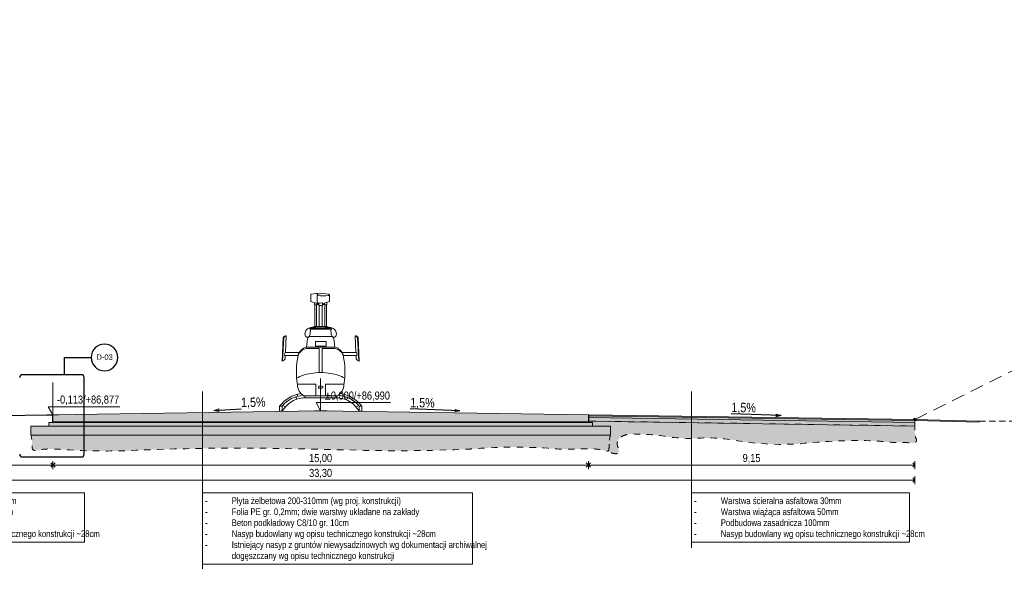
# Model space of a CAD drawing. Header units: metres. Extents: x -27 to 4743, y -5 to 11.
# Tile 2 of 5: x -12 to 15, y -4 to 11. Entities that reach past the tile are written whole.
import ezdxf

# ---------------------------------------------------------------- set-up
doc = ezdxf.new("R2010")
doc.units = ezdxf.units.M
doc.header["$MEASUREMENT"] = 0
for name, pattern in [('Krawędzie ukryte', [0.255, 0.18, -0.075]), ('Przerywana', [0.36, 0.18, -0.18]), ('Przerywana długa', [0.585, 0.375, -0.21])]:
    doc.linetypes.add(name, pattern=pattern)
for name, color, linetype, lineweight in [('01', 7, 'Continuous', 13), ('728-L Rysunki 2D1', 7, 'Continuous', 13), ('728-L Rysunki 2D21', 37, 'Continuous', 5), ('728-L Rysunki 2D3', 152, 'Continuous', 30), ('728-L Rysunki 2D85', 1, 'Continuous', 25), ('728-L Rysunki 2D94', 9, 'Continuous', 13), ('840-G Znaczniki ogólne45', 132, 'Continuous', 25)]:
    doc.layers.add(name, color=color, linetype=linetype, lineweight=lineweight)
doc.layers.add('728-L Rysunki 2D', color=7, linetype='Continuous')
doc.styles.add('STYL_AUTOMATYCZNY_1', font='arial.ttf')
doc.styles.add('STYL_AUTOMATYCZNY_2', font='ARIALN.TTF')
doc.linetypes.add('Izolacja przeciwwilgociowa', pattern='A,0,[1,88_A.D.01 Przekrój A1; Detale; przekroje konstrukcyjne1.Shx,S=0.000396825,R=0,X=0,Y=0],-0.05,0', length=0.05)
doc.linetypes.add('Krawędź trawnika', pattern='A,0,[2,88_A.D.01 Przekrój A1; Detale; przekroje konstrukcyjne1.Shx,S=0.017857,R=0,X=0,Y=0.393311],-2.25,0', length=2.25)
doc.dimstyles.new('STYL_AUTOMATYCZNY__1', dxfattribs={"dimtxt": 0.225, "dimasz": 0.114, "dimexe": 0.18, "dimexo": 0.0625, "dimgap": 0, "dimtad": 1, "dimtih": 1, "dimtoh": 1, "dimzin": 0, "dimdsep": 46, "dimtxsty": 'STYL_AUTOMATYCZNY_2', "dimblk": 'ARROWHEAD_8', "dimblk1": 'ARROWHEAD_8', "dimblk2": 'ARROWHEAD_8', "dimcen": 0.09, "dimse1": 1, "dimse2": 1, "dimclrd": 7, "dimclre": 7, "dimclrt": 1, "dimazin": 0, "dimtfac": 1, "dimtdec": 4, "dimtmove": 0, "dimatfit": 3, "dimfxl": 1, "dimtolj": 1, "dimtzin": 0, "dimarcsym": 0})
doc.dimstyles.new('STYL_AUTOMATYCZNY__5', dxfattribs={"dimtxt": 0.18, "dimasz": 0.1368, "dimexe": 0.18, "dimexo": 0.0625, "dimgap": 0, "dimtad": 0, "dimtih": 1, "dimtoh": 1, "dimdec": 4, "dimzin": 0, "dimdsep": 46, "dimcen": 0.09, "dimadec": 0, "dimazin": 0, "dimtfac": 1, "dimtdec": 4, "dimtmove": 0, "dimatfit": 3, "dimldrblk": 'ARROWHEAD_4', "dimfxl": 1, "dimtolj": 1, "dimtzin": 0, "dimarcsym": 0})

# ---------------------------------------------------------------- blocks, each defined once
blk = doc.blocks.new('*D5')
at = {"layer": '728-L Rysunki 2D1', "color": 7, "linetype": 'Continuous', "lineweight": 13}
for p, q in [((-20.332, -1.389), (-20.332, -1.164)), ((-20.332, -1.277), (-20.272, -1.217)), ((-20.332, -1.277), (-11.182, -1.277)), ((-20.332, -1.277), (-20.272, -1.337)), ((-11.182, -1.277), (-11.242, -1.217)), ((-11.182, -1.277), (-11.242, -1.337)), ((-11.182, -1.389), (-11.182, -1.164))]:
    blk.add_line(p, q, dxfattribs=at)
at = {"layer": '728-L Rysunki 2D85', "color": 1, "lineweight": 25, "insert": (-16.01, -1.232), "char_height": 0.225, "attachment_point": 7, "style": 'STYL_AUTOMATYCZNY_2'}
blk.add_mtext('\\A1;{\\pql;\\fArial Narrow|b0|i0|c238|p0;\\W1.000000;9,15}', dxfattribs=at)
blk = doc.blocks.new('ARROWHEAD_8')
at = {"color": 0, "linetype": 'Continuous', "lineweight": 0}
blk.add_line((0, 0), (-1, 0), dxfattribs=at)
at = {"color": 0, "linetype": 'Continuous', "lineweight": 0, "flags": 128}
blk.add_lwpolyline([(-0.525, 0.525), (0, 0), (-0.525, -0.525)], dxfattribs=at)
blk = doc.blocks.new('*D6')
at = {"layer": '728-L Rysunki 2D1', "color": 7, "linetype": 'Continuous', "lineweight": 13}
for p, q in [((-11.182, -1.389), (-11.182, -1.164)), ((-11.182, -1.277), (-11.122, -1.217)), ((-11.182, -1.277), (3.818, -1.277)), ((-11.182, -1.277), (-11.122, -1.337)), ((3.818, -1.277), (3.758, -1.217)), ((3.818, -1.277), (3.758, -1.337)), ((3.818, -1.389), (3.818, -1.164))]:
    blk.add_line(p, q, dxfattribs=at)
at = {"layer": '728-L Rysunki 2D85', "color": 1, "lineweight": 25, "insert": (-4.007, -1.232), "char_height": 0.225, "attachment_point": 7, "style": 'STYL_AUTOMATYCZNY_2'}
blk.add_mtext('\\A1;{\\pql;\\fArial Narrow|b0|i0|c238|p0;\\W1.000000;15,00}', dxfattribs=at)
blk = doc.blocks.new('*D7')
at = {"layer": '728-L Rysunki 2D1', "color": 7, "linetype": 'Continuous', "lineweight": 13}
for p, q in [((3.818, -1.389), (3.818, -1.164)), ((3.818, -1.277), (3.878, -1.217)), ((3.818, -1.277), (12.968, -1.277)), ((3.818, -1.277), (3.878, -1.337)), ((12.968, -1.277), (12.908, -1.217)), ((12.968, -1.277), (12.908, -1.337)), ((12.968, -1.389), (12.968, -1.164))]:
    blk.add_line(p, q, dxfattribs=at)
at = {"layer": '728-L Rysunki 2D85', "color": 1, "lineweight": 25, "insert": (8.14, -1.232), "char_height": 0.225, "attachment_point": 7, "style": 'STYL_AUTOMATYCZNY_2'}
blk.add_mtext('\\A1;{\\pql;\\fArial Narrow|b0|i0|c238|p0;\\W1.000000;9,15}', dxfattribs=at)
blk = doc.blocks.new('*D8')
at = {"layer": '728-L Rysunki 2D1', "color": 7, "linetype": 'Continuous', "lineweight": 13}
for p, q in [((-20.332, -1.808), (-20.332, -1.583)), ((-20.332, -1.695), (-20.272, -1.635)), ((12.968, -1.695), (12.908, -1.635)), ((12.968, -1.808), (12.968, -1.583)), ((-20.332, -1.695), (12.968, -1.695)), ((-20.332, -1.695), (-20.272, -1.755)), ((12.968, -1.695), (12.908, -1.755))]:
    blk.add_line(p, q, dxfattribs=at)
at = {"layer": '728-L Rysunki 2D85', "color": 1, "lineweight": 25, "insert": (-4.007, -1.65), "char_height": 0.225, "attachment_point": 7, "style": 'STYL_AUTOMATYCZNY_2'}
blk.add_mtext('\\A1;{\\pql;\\fArial Narrow|b0|i0|c238|p0;\\W1.000000;33,30}', dxfattribs=at)
blk = doc.blocks.new('ARROWHEAD_4')
at = {"color": 0, "linetype": 'Continuous', "lineweight": 0}
blk.add_line((0, 0), (-1, 0), dxfattribs=at)
at = {"color": 0, "linetype": 'Continuous', "lineweight": 0, "flags": 128}
blk.add_lwpolyline([(-1, 0.2679), (0, 0), (-1, -0.2679)], close=True, dxfattribs=at)

msp = doc.modelspace()

# ---------------------------------------------------------------- hatches: boundary and pattern name
at = {"layer": '728-L Rysunki 2D21', "linetype": 'Continuous', "lineweight": 5}
h = msp.add_hatch(dxfattribs=at)
h.set_pattern_fill('Beton_zbrojony_0001', color=37, style=0, pattern_type=2)
h.set_pattern_definition([(45, (-3.68152, 0.09347), (-0.1034144, 0.1034144), []), (45, (-3.73322, 0.14518), (-0.1034144, 0.1034144), [0.1096875, -0.0365625])])
h.paths.add_polyline_path([(-11.182, 0.137), (-11.182, -0.063), (3.818, -0.063), (3.818, 0.137), (-3.682, 0.25)])
at = {"layer": '728-L Rysunki 2D21', "linetype": 'Continuous', "lineweight": 0}
for points in [[(3.836, 0.137), (3.836, 0.107), (12.968, -0.03), (12.968, -0.03), (12.968, -0.03), (12.968, 0)], [(3.836, 0.107), (12.968, -0.03), (12.967, -0.08), (3.836, 0.057)], [(12.968, 0), (12.968, -0.03), (14.766, -0.07), (14.766, -0.04)]]:
    msp.add_hatch(color=39, dxfattribs=at).paths.add_polyline_path(points)
at = {"layer": '728-L Rysunki 2D21', "linetype": 'Continuous', "lineweight": 5}
h = msp.add_hatch(dxfattribs=at)
h.set_pattern_fill('Kamień_łamany___duża_ska_D2', color=37, style=0, pattern_type=2)
h.set_pattern_definition([(45, (8.13242, -0.06022), (-0.175009, 0.175009), []), (90, (7.95741, 0.11479), (-0.111375, 0), [0, -0.07425, 0, -0.111375]), (155, (8.13242, 0.2898), (0.047069, 0.10094), [0, -0.05445, 0, -0.09405])])
h.paths.add_polyline_path([(3.836, 0.057), (12.967, -0.08), (12.967, -0.18), (3.836, -0.043)])
h = msp.add_hatch(dxfattribs=at)
h.set_pattern_fill('Kamień_łamany___duża_ska_D2', color=37, style=0, pattern_type=2)
h.set_pattern_definition([(45, (-11.6188, -0.2308), (-0.175009, 0.175009), []), (90, (-11.7938, -0.05579), (-0.111375, 0), [0, -0.07425, 0, -0.111375]), (155, (-11.61879, 0.11922), (0.0470691, 0.10094), [0, -0.05445, 0, -0.09405])])
h.paths.add_polyline_path([(-11.802, -0.181), (4.438, -0.181), (4.438, -0.441), (-11.802, -0.441)])
h = msp.add_hatch(dxfattribs=at)
h.set_pattern_fill('Beton_0001', color=37, style=0, pattern_type=2)
h.set_pattern_definition([(45, (-11.11879, -0.1308), (-0.1378858, 0.1378858), [0.14625, -0.04875]), (45, (-11.11879, 0.00708), (-0.1378858, 0.1378858), [0.14625, -0.04875])])
h.paths.add_polyline_path([(-11.302, -0.081), (3.938, -0.081), (3.938, -0.181), (-11.302, -0.181)])
h = msp.add_hatch(dxfattribs=at)
h.set_pattern_fill('Piasek_0001', color=37, style=0, pattern_type=2)
h.set_pattern_definition([(44.1406, (11.55313, 0.05375), (-0.0822648, 0.0847703), [0, -0.07875, 0, -0.118125]), (109.1406, (11.8156, 0.04981), (0.1115947, 0.0387318), [0, -0.05775, 0, -0.09975])])
h.paths.add_polyline_path([(11.467, -0.157), (12.967, -0.18), (12.964, -0.385, -0.088104), (12.981, -0.41, -0.096907), (12.988, -0.436, -0.046424), (12.986, -0.464, 0.176677), (12.998, -0.528, -0.260045), (13.006, -0.606, -0.218583), (12.947, -0.652, -0.065741), (12.898, -0.657, -0.019159), (12.847, -0.654, 0.021472), (12.445, -0.64, -0.032183), (12.059, -0.617, 0.030603), (11.809, -0.595, 0.030952), (10.002, -0.654, -0.065619), (8.072, -0.606, 0.062427), (6.901, -0.52, -0.057385), (6.007, -0.474, 0.03608), (5.068, -0.404, -0.001146), (5.036, -0.404, 0.075421), (4.835, -0.439, 0.107262), (4.697, -0.515, 0.182514), (4.627, -0.653, 0.091478), (4.634, -0.733, 0.027684), (4.653, -0.786, -0.019914), (4.669, -0.831, -0.077535), (4.678, -0.886, -0.287562), (4.642, -0.948, -0.090653), (4.604, -0.957, -0.049204), (4.557, -0.956, -0.047221), (4.457, -0.932, -0.034335), (4.338, -0.885, 0.468732), (4.389, -0.855, -0.010107), (4.394, -0.811, 0.041065), (4.402, -0.7, -0.080772), (4.438, -0.441), (4.438, -0.378), (4.438, -0.181), (3.938, -0.181), (3.938, -0.081), (3.836, -0.081), (3.836, -0.043)])
h = msp.add_hatch(dxfattribs=at)
h.set_pattern_fill('Piasek_0001', color=37, style=0, pattern_type=2)
h.set_pattern_definition([(45, (-11.61879, -0.22822), (-0.083527, 0.083527), [0, -0.07875, 0, -0.118125]), (110, (-11.35629, -0.22822), (0.1110012, 0.0404011), [0, -0.05775, 0, -0.09975])])
h.paths.add_polyline_path([(-11.802, -0.441), (4.438, -0.441, 0.080772), (4.402, -0.7, -0.041065), (4.394, -0.811, 0.010107), (4.389, -0.855, -0.468732), (4.338, -0.885, 0.060221), (3.938, -0.822, 0.02175), (3.498, -0.827, -0.032571), (2.689, -0.805, 0.037663), (0.682, -0.815, -0.000387), (0.488, -0.827, -0.019859), (-2.881, -0.851, -0.000288), (-3.553, -0.837, 0.006802), (-6.396, -0.8, 0.007409), (-8.846, -0.86, -0.027019), (-10.723, -0.853, 0.012624), (-11.21, -0.825, 0.061059), (-11.585, -0.856, -0.019971), (-11.644, -0.868, -0.075282), (-11.698, -0.869, -0.269176), (-11.758, -0.82, -0.079922), (-11.766, -0.779, -0.017502), (-11.765, -0.722, 0.087638)])

# ---------------------------------------------------------------- linework, layer by layer
at = {"layer": '01', "color": 7, "linetype": 'Continuous', "lineweight": 13}
for p, q in [((-3.958, 3.503), (-3.958, 3.315)), ((-3.78, 3.256), (-3.958, 3.315)), ((-3.788, 3.533), (-3.779, 3.533)), ((-3.779, 3.533), (-3.779, 3.532)), ((-3.779, 3.503), (-3.779, 3.286)), ((-3.438, 3.503), (-3.438, 3.308)), ((-3.853, 3.221), (-3.853, 3.28)), ((-3.784, 3.221), (-3.853, 3.221)), ((-3.841, 2.614), (-3.841, 3.221)), ((-3.797, 2.614), (-3.797, 3.221)), ((-3.784, 3.221), (-3.784, 3.257)), ((-3.73, 3.232), (-3.784, 3.232)), ((-3.73, 3.263), (-3.73, 3.203)), ((-3.722, 3.199), (-3.722, 2.614)), ((-3.641, 3.199), (-3.641, 2.614)), ((-3.633, 3.263), (-3.633, 3.203)), ((-3.579, 3.232), (-3.633, 3.232)), ((-3.611, 3.256), (-3.438, 3.308)), ((-3.579, 3.221), (-3.579, 3.266)), ((-3.51, 3.221), (-3.579, 3.221)), ((-3.567, 2.614), (-3.567, 3.221)), ((-3.523, 2.614), (-3.523, 3.221)), ((-3.51, 3.221), (-3.51, 3.286)), ((-3.682, 2.561), (-3.984, 2.561)), ((-3.682, 2.537), (-3.974, 2.537)), ((-3.85, 2.614), (-3.517, 2.614)), ((-3.682, 2.561), (-3.379, 2.561)), ((-3.682, 2.537), (-3.389, 2.537)), ((-4.728, 2.299), (-4.763, 1.637)), ((-4.713, 2.291), (-4.747, 1.646)), ((-4.644, 2.347), (-4.668, 1.885)), ((-4.663, 2.336), (-4.644, 2.336)), ((-4.115, 2.438), (-4.122, 2.392)), ((-4.051, 2.27), (-4.076, 2.034)), ((-3.974, 2.335), (-3.682, 2.335)), ((-3.389, 2.335), (-3.682, 2.335)), ((-3.312, 2.27), (-3.287, 2.034)), ((-3.248, 2.438), (-3.241, 2.392)), ((-2.719, 2.347), (-2.695, 1.885)), ((-2.7, 2.336), (-2.719, 2.336)), ((-2.65, 2.291), (-2.616, 1.646)), ((-2.635, 2.299), (-2.6, 1.637)), ((-4.076, 2.034), (-3.682, 2.034)), ((-3.72, 1.994), (-4.034, 1.994)), ((-3.831, 2.192), (-3.831, 2.06)), ((-3.682, 2.192), (-3.831, 2.192)), ((-3.831, 2.06), (-3.682, 2.06)), ((-3.72, 1.32), (-3.72, 1.994)), ((-3.682, 2.192), (-3.532, 2.192)), ((-3.532, 2.06), (-3.682, 2.06)), ((-3.287, 2.034), (-3.682, 2.034)), ((-3.643, 1.994), (-3.329, 1.994)), ((-3.643, 1.32), (-3.643, 1.994)), ((-3.532, 2.192), (-3.532, 2.06)), ((-4.315, 1.8), (-4.694, 1.8)), ((-4.673, 1.8), (-4.678, 1.7)), ((-4.279, 1.885), (-4.673, 1.885)), ((-3.084, 1.885), (-2.69, 1.885)), ((-3.041, 1.8), (-2.669, 1.8)), ((-2.691, 1.8), (-2.685, 1.7)), ((-3.82, 0.997), (-4.335, 0.997)), ((-3.82, 0.664), (-3.82, 0.997)), ((-3.682, 0.938), (-3.717, 0.938)), ((-3.682, 0.879), (-3.717, 0.879)), ((-3.682, 0.938), (-3.646, 0.938)), ((-3.682, 0.879), (-3.646, 0.879)), ((-3.543, 0.664), (-3.543, 0.997)), ((-3.543, 0.997), (-3.028, 0.997)), ((-3.682, 0.606), (-4.184, 0.606)), ((-4.15, 0.664), (-3.682, 0.664)), ((-4.121, 0.664), (-4.121, 0.606)), ((-3.213, 0.664), (-3.682, 0.664)), ((-3.682, 0.606), (-3.179, 0.606)), ((-3.242, 0.664), (-3.242, 0.606)), ((-4.832, 0.374), (-4.832, 0.233)), ((-4.756, 0.374), (-4.832, 0.374)), ((-4.756, 0.374), (-4.756, 0.233)), ((-2.607, 0.374), (-2.607, 0.233)), ((-2.607, 0.374), (-2.532, 0.374)), ((-2.532, 0.374), (-2.532, 0.233)), ((-4.756, 0.233), (-4.832, 0.233)), ((-2.532, 0.233), (-2.607, 0.233))]:
    msp.add_line(p, q, dxfattribs=at)
for centre, major_axis, start_param, end_param in [((-3.939, 3.503), (0, 0.0189), 0.836552, 1.557336), ((-3.93, 3.478), (0, 0.044), 0.159624, 0.562106), ((-3.788, 2.506), (0, 1.027), 6.195554, 6.429072), ((-3.76, 3.503), (0, 0.0189), 0.836552, 2.305041), ((-3.75, 3.478), (0, 0.044), 0.159624, 0.562106), ((-3.75, 3.527), (0, 0.044), 2.579487, 2.981969), ((-3.608, 2.506), (0, 1.027), 6.137298, 6.429072), ((-3.608, 4.499), (0, 1.027), 2.995706, 3.28748), ((-3.467, 3.478), (0, 0.044), 5.72108, 6.123562), ((-3.467, 3.527), (0, 0.044), 3.301216, 3.703698), ((-3.457, 3.503), (0, 0.0189), 3.978145, 5.446633), ((-3.788, 4.282), (0, 1.027), 3.14879, 3.197574), ((-3.76, 3.286), (0, 0.0189), 1.570796, 2.305041), ((-3.75, 3.31), (0, 0.044), 2.579487, 2.981969), ((-3.608, 4.282), (0, 1.027), 2.995706, 3.022224), ((-3.723, 3.264), (0, 0.00787), 6.231081, 7.92534), ((-3.723, 3.207), (0, 0.00787), 2.008844, 3.249888), ((-3.682, 3.581), (0, 0.312), 3.010521, 3.272664), ((-3.682, 3.508), (0, 0.312), 3.009455, 3.273349), ((-3.64, 3.264), (0, 0.00787), 4.641031, 6.33529), ((-3.64, 3.207), (0, 0.00787), 3.033297, 4.296317), ((-3.608, 4.282), (0, 1.027), 3.117963, 3.138855), ((-3.944, 2.409), (0, 0.174), 0.410714, 1.402834), ((-4.005, 2.538), (0, 0.0309), 5.532678, 6.557491), ((-4.354, 2.483), (0, 0.385), 4.360962, 4.854062), ((-3.956, 2.559), (0, 0.0278), 6.17328, 8.726758), ((-3.682, -0.488), (0, 3.086), 6.194827, 6.371544), ((-3.821, 2.448), (0, 0.169), 0.17079, 0.573959), ((-3.545, 2.448), (0, 0.169), 5.709226, 6.112395), ((-3.407, 2.559), (0, 0.0278), 3.839612, 6.393091), ((-3.009, 2.483), (0, 0.385), 1.429123, 1.922223), ((-3.358, 2.538), (0, 0.0309), 6.00888, 7.033693), ((-3.419, 2.409), (0, 0.174), 4.880352, 5.872471), ((-4.666, 2.288), (0, 0.0632), 5.928715, 7.680525), ((-4.666, 2.288), (0, 0.0479), 6.230456, 7.801253), ((-4.042, 2.387), (0, 0.0806), 1.505175, 2.861042), ((-4.048, 2.363), (0, 0.0557), 2.810319, 4.496043), ((-3.959, 2.239), (0, 0.0972), 0.159642, 1.244872), ((-3.404, 2.239), (0, 0.0972), 5.038313, 6.123544), ((-3.315, 2.363), (0, 0.0557), 1.787142, 3.472866), ((-3.321, 2.387), (0, 0.0806), 3.422143, 4.778011), ((-2.697, 2.288), (0, 0.0632), 4.885846, 6.637656), ((-2.697, 2.288), (0, 0.0479), 4.765118, 6.335914), ((-3.998, 1.716), (0, 0.328), 0.241312, 1.314702), ((-4.036, 1.693), (0, 0.301), 6.275913, 7.416276), ((-3.327, 1.693), (0, 0.301), 5.150095, 6.290457), ((-3.365, 1.716), (0, 0.328), 4.968484, 6.041873), ((-4.868, 1.867), (0, 0.254), 3.571394, 3.992234), ((-4.636, 1.83), (0, 0.0655), 0.596464, 2.057986), ((-2.2, 1.344), (0, 2.168), 1.359668, 1.737322), ((-5.163, 1.344), (0, 2.168), 4.545863, 4.923517), ((-2.727, 1.83), (0, 0.0655), 4.225199, 5.686721), ((-2.495, 1.867), (0, 0.254), 2.290951, 2.711791), ((-3.825, 0.259), (0, 1.044), 0.134464, 0.533494), ((-3.682, -0.172), (0, 1.493), 6.091906, 6.474465), ((-3.538, 0.259), (0, 1.044), 5.749691, 6.148721), ((-3.938, 0.998), (0, 0.396), 1.603895, 2.575083), ((-3.717, 0.908), (0, 0.0295), 0, 3.141593), ((-3.646, 0.908), (0, 0.0295), 3.141593, 6.283185), ((-3.425, 0.998), (0, 0.396), 3.708102, 4.67929), ((-4.117, -0.151), (0, 0.888), 0.126569, 0.937921), ((-4.116, -0.138), (0, 0.821), 0.072517, 0.897897), ((-4.119, -0.121), (0, 0.73), 0.088988, 1.065188), ((-4.415, 0.585), (0, 0.0568), 4.385415, 5.823218), ((-4.441, 0.648), (0, 0.111), 4.775885, 5.268813), ((-3.247, -0.138), (0, 0.821), 5.385289, 6.210669), ((-3.244, -0.121), (0, 0.73), 5.217997, 6.194197), ((-3.246, -0.151), (0, 0.888), 5.345265, 6.156616), ((-2.922, 0.648), (0, 0.111), 1.014373, 1.5073), ((-2.948, 0.585), (0, 0.0568), 0.459967, 1.897771), ((-4.795, 0.295), (0, 0.121), 5.107176, 5.76099), ((-2.568, 0.295), (0, 0.121), 0.522195, 1.176009)]:
    msp.add_ellipse(centre, major_axis=major_axis, ratio=0.997697, start_param=start_param, end_param=end_param, dxfattribs=at)
at = {"layer": '728-L Rysunki 2D1', "color": 7, "linetype": 'Continuous', "lineweight": 13}
for p, q in [((-3.682, 0.25), (-3.682, 1.15)), ((-11.182, 0.137), (-11.182, 1.037)), ((-11.182, 0.137), (-11.312, 0.362)), ((-11.312, 0.362), (-11.182, 0.362)), ((-11.182, 0.362), (-9.309, 0.362)), ((-3.682, 0.25), (-3.812, 0.475)), ((-3.812, 0.475), (-3.682, 0.475)), ((-3.682, 0.475), (-1.721, 0.475)), ((-11.182, 0.137), (-11.35, 0.137)), ((-11.182, 0.137), (-11.013, 0.137)), ((-3.682, 0.25), (-3.85, 0.25)), ((-3.682, 0.25), (-3.513, 0.25))]:
    msp.add_line(p, q, dxfattribs=at)
at = {"layer": '728-L Rysunki 2D1', "color": 7, "linetype": 'Continuous', "lineweight": 13, "flags": 128}
for points in [[(-11.182, 0.137), (-11.182, -0.063), (3.818, -0.063), (3.818, 0.137), (-3.682, 0.25)], [(3.836, 0.137), (3.836, 0.107), (12.968, -0.03), (12.968, -0.03), (12.968, -0.03), (12.968, 0)], [(3.836, 0.107), (12.968, -0.03), (12.967, -0.08), (3.836, 0.057)], [(3.836, 0.057), (12.967, -0.08), (12.967, -0.18), (3.836, -0.043)], [(12.968, 0), (12.968, -0.03), (14.766, -0.07), (14.766, -0.04)], [(-11.802, -0.181), (4.438, -0.181), (4.438, -0.441), (-11.802, -0.441)], [(-11.302, -0.081), (3.938, -0.081), (3.938, -0.181), (-11.302, -0.181)]]:
    msp.add_lwpolyline(points, close=True, dxfattribs=at)
at = {"layer": '728-L Rysunki 2D1', "color": 7, "linetype": 'Przerywana', "lineweight": 13, "flags": 128}
for points in [[(11.467, -0.157), (12.967, -0.18), (12.964, -0.385, -0.088104), (12.981, -0.41, -0.096907), (12.988, -0.436, -0.046424), (12.986, -0.464, 0.176677), (12.998, -0.528, -0.260045), (13.006, -0.606, -0.218583), (12.947, -0.652, -0.065741), (12.898, -0.657, -0.019159), (12.847, -0.654, 0.021472), (12.445, -0.64, -0.032183), (12.059, -0.617, 0.030603), (11.809, -0.595, 0.030952), (10.002, -0.654, -0.065619), (8.072, -0.606, 0.062427), (6.901, -0.52, -0.057385), (6.007, -0.474, 0.03608), (5.068, -0.404, -0.001146), (5.036, -0.404, 0.075421), (4.835, -0.439, 0.107262), (4.697, -0.515, 0.182514), (4.627, -0.653, 0.091478), (4.634, -0.733, 0.027684), (4.653, -0.786, -0.019914), (4.669, -0.831, -0.077535), (4.678, -0.886, -0.287562), (4.642, -0.948, -0.090653), (4.604, -0.957, -0.049204), (4.557, -0.956, -0.047221), (4.457, -0.932, -0.034335), (4.338, -0.885, 0.468732), (4.389, -0.855, -0.010107), (4.394, -0.811, 0.041065), (4.402, -0.7, -0.080772), (4.438, -0.441), (4.438, -0.378), (4.438, -0.181), (3.938, -0.181), (3.938, -0.081), (3.836, -0.081), (3.836, -0.043)], [(-11.802, -0.441), (4.438, -0.441, 0.080772), (4.402, -0.7, -0.041065), (4.394, -0.811, 0.010107), (4.389, -0.855, -0.468732), (4.338, -0.885, 0.060221), (3.938, -0.822, 0.02175), (3.498, -0.827, -0.032571), (2.689, -0.805, 0.037663), (0.682, -0.815, -0.000387), (0.488, -0.827, -0.019859), (-2.881, -0.851, -0.000288), (-3.553, -0.837, 0.006802), (-6.396, -0.8, 0.007409), (-8.846, -0.86, -0.027019), (-10.723, -0.853, 0.012624), (-11.21, -0.825, 0.061059), (-11.585, -0.856, -0.019971), (-11.644, -0.868, -0.075282), (-11.698, -0.869, -0.269176), (-11.758, -0.82, -0.079922), (-11.766, -0.779, -0.017502), (-11.765, -0.722, 0.087638)]]:
    msp.add_lwpolyline(points, format="xyb", close=True, dxfattribs=at)
at = {"layer": '728-L Rysunki 2D21', "color": 37, "linetype": 'Przerywana długa', "lineweight": 5}
msp.add_line((12.968, 0), (35.403, 11.217), dxfattribs=at)
at = {"layer": '728-L Rysunki 2D21', "color": 37, "linetype": 'Continuous', "lineweight": 5}
for p, q in [((-6.997, -4.186), (-6.997, 0.792)), ((6.705, -3.595), (6.705, 0.792)), ((13.002, 0.017), (12.935, -0.017)), ((12.952, 0.034), (12.985, -0.034))]:
    msp.add_line(p, q, dxfattribs=at)
at = {"layer": '728-L Rysunki 2D21', "color": 37, "linetype": 'Izolacja przeciwwilgociowa', "lineweight": 5}
for p, q in [((-11.191, 0.137), (-11.191, -0.074)), ((3.827, 0.137), (3.827, -0.074)), ((-11.193, -0.072), (3.827, -0.072))]:
    msp.add_line(p, q, dxfattribs=at)
at = {"layer": '728-L Rysunki 2D21', "color": 37, "linetype": 'Krawędzie ukryte', "lineweight": 5}
msp.add_line((14.766, -0.04), (16.265, -0.04), dxfattribs=at)
at = {"layer": '728-L Rysunki 2D21', "color": 37, "linetype": 'Continuous', "lineweight": 5}
msp.add_circle((12.968, 0), 0.0375, dxfattribs=at)
at = {"layer": '728-L Rysunki 2D3', "color": 152, "linetype": 'Krawędź trawnika', "lineweight": 30}
msp.add_line((-11.196, 0.128), (-15.102, 0.068), dxfattribs=at)
at = {"layer": '728-L Rysunki 2D94', "color": 9, "linetype": 'Continuous', "lineweight": 13, "flags": 128}
for points in [[(-16.411, -2.053), (-10.3, -2.053), (-10.3, -3.438), (-16.411, -3.438)], [(-6.997, -2.053), (0.568, -2.053), (0.568, -4.056), (-6.997, -4.056)], [(6.705, -2.053), (12.816, -2.053), (12.816, -3.438), (6.705, -3.438)]]:
    msp.add_lwpolyline(points, close=True, dxfattribs=at)
at = {"layer": '840-G Znaczniki ogólne45', "color": 132, "linetype": 'Continuous', "lineweight": 25}
for p, q in [((-10.864, 1.743), (-10.864, 1.258)), ((-10.864, 1.743), (-10.114, 1.743)), ((-10.384, 1.258), (-12.039, 1.258)), ((-10.309, -0.973), (-10.309, 1.183)), ((-12.039, -1.048), (-10.384, -1.048))]:
    msp.add_line(p, q, dxfattribs=at)
at = {"layer": '840-G Znaczniki ogólne45', "color": 132, "linetype": 'Continuous', "lineweight": 25, "flags": 128}
msp.add_lwpolyline([(-9.364, 1.743, 1), (-10.114, 1.743, 1)], format="xyb", close=True, dxfattribs=at)
at = {"layer": '840-G Znaczniki ogólne45', "color": 132, "linetype": 'Continuous', "lineweight": 25}
for centre, start, end in [((-12.039, 1.183), 90, 180), ((-10.384, 1.183), 0, 90), ((-12.039, -0.973), 180, 270), ((-10.384, -0.973), 270, 0)]:
    msp.add_arc(centre, 0.075, start, end, dxfattribs=at)

# ---------------------------------------------------------------- texts
at = {"layer": '728-L Rysunki 2D1', "color": 7, "linetype": 'Continuous', "lineweight": 13, "char_height": 0.2625, "attachment_point": 7, "style": 'STYL_AUTOMATYCZNY_2'}
for insert, rotation in [((-5.909, 0.303), 0.8594), ((-1.176, 0.299), 359.1406), ((7.824, 0.164), 359.1406)]:
    msp.add_mtext('\\A1;{\\pql;\\fArial Narrow|b0|i0|c238|p0;\\W1.000000;1,5%}', dxfattribs=dict(at, insert=insert, rotation=rotation))
at = {"layer": '728-L Rysunki 2D1', "color": 7, "linetype": 'Continuous', "lineweight": 13, "char_height": 0.1875, "attachment_point": 1, "style": 'STYL_AUTOMATYCZNY_2'}
for s, insert, line_spacing_factor in [('\\A1;{\\pql;\\fArial Narrow|b0|i0|c238|p0;\\W1.000000;- ^IWarstwa ścieralna asfaltowa 30mm\\P\\pql;\\fArial Narrow|b0|i0|c238|p0;\\W1.000000;-^IWarstwa wiążąca asfaltowa 50mm\\P\\pql;\\fArial Narrow|b0|i0|c238|p0;\\W1.000000;- ^IPodbudowa zasadnicza 100mm\\P\\pql;\\fArial Narrow|b0|i0|c238|p0;\\W1.000000;- ^INasyp budowlany wg opisu technicznego konstrukcji ~28cm}', (-16.336, -2.183), 0.986179), ('\\A1;{\\pql;\\fArial Narrow|b0|i0|c238|p0;\\W1.000000;- ^IPłyta żelbetowa 200-310mm (wg proj. konstrukcji)\\P\\pql;\\fArial Narrow|b0|i0|c238|p0;\\W1.000000;- ^IFolia PE gr. 0,2mm; dwie warstwy układane na zakłady\\P\\pql;\\fArial Narrow|b0|i0|c238|p0;\\W1.000000;- ^IBeton podkładowy C8/10 gr. 10cm\\P\\pql;\\fArial Narrow|b0|i0|c238|p0;\\W1.000000;- ^INasyp budowlany wg opisu technicznego konstrukcji ~28cm\\P\\pql;\\fArial Narrow|b0|i0|c238|p0;\\W1.000000;- ^IIstniejący nasyp z gruntów niewysadzinowych wg dokumentacji archiwalnej\\P\\pql;\\fArial Narrow|b0|i0|c238|p0;\\W1.000000;^Idogęszczany wg opisu technicznego konstrukcji}', (-6.922, -2.183), 0.98629), ('\\A1;{\\pql;\\fArial Narrow|b0|i0|c238|p0;\\W1.000000;- ^IWarstwa ścieralna asfaltowa 30mm\\P\\pql;\\fArial Narrow|b0|i0|c238|p0;\\W1.000000;-^IWarstwa wiążąca asfaltowa 50mm\\P\\pql;\\fArial Narrow|b0|i0|c238|p0;\\W1.000000;- ^IPodbudowa zasadnicza 100mm\\P\\pql;\\fArial Narrow|b0|i0|c238|p0;\\W1.000000;- ^INasyp budowlany wg opisu technicznego konstrukcji ~28cm}', (6.78, -2.183), 0.986179)]:
    msp.add_mtext(s, dxfattribs=dict(at, insert=insert, line_spacing_factor=line_spacing_factor))
at = {"layer": '728-L Rysunki 2D85', "color": 1, "lineweight": 25, "char_height": 0.225, "attachment_point": 7, "style": 'STYL_AUTOMATYCZNY_2'}
for s, insert in [('\\A1;{\\pql;\\fArial Narrow|b0|i0|c238|p0;\\W1.000000;-0,113/+86,877}', (-11.069, 0.407)), ('\\A1;{\\pql;\\fArial Narrow|b0|i0|c238|p0;\\W1.000000;±0,000/+86,990}', (-3.569, 0.52))]:
    msp.add_mtext(s, dxfattribs=dict(at, insert=insert))
at = {"layer": '840-G Znaczniki ogólne45', "color": 132, "lineweight": 25, "insert": (-9.962, 1.75), "char_height": 0.15, "attachment_point": 4, "style": 'STYL_AUTOMATYCZNY_1'}
msp.add_mtext('\\A1;{\\pql;\\fArial|b0|i0|c238|p0;\\W1.000000;D-03}', dxfattribs=at)

# ---------------------------------------------------------------- dimensions: what is measured, and where the dimension line sits
at = {"layer": '728-L Rysunki 2D', "color": 7, "linetype": 'Continuous', "lineweight": 13}
for base, p1, p2, picture, middle in [((-11.182, -1.277), (-20.332, 0), (-11.182, 0.137), '*D5', (-15.719, -1.119)), ((12.968, -1.695), (-20.332, 0), (12.968, 0), '*D8', (-3.631, -1.538)), ((3.818, -1.277), (-11.182, 0.137), (3.818, 0.137), '*D6', (-3.631, -1.119)), ((12.968, -1.277), (3.818, 0.137), (12.968, 0), '*D7', (8.431, -1.119))]:
    dim = msp.add_linear_dim(base=base, p1=p1, p2=p2, dimstyle='STYL_AUTOMATYCZNY__1', dxfattribs=at)
    dim.commit()
    dim.dimension.update_dxf_attribs({"geometry": picture, "text_midpoint": middle, "dimtype": 160})

# ---------------------------------------------------------------- leaders
at = {"layer": '728-L Rysunki 2D21', "color": 37, "linetype": 'Continuous', "lineweight": 5, "annotation_type": 0, "has_hookline": 1, "text_width": 0.634}
for points, hookline_direction, horizontal_direction in [([(-6.671, 0.259), (-5.909, 0.303)], 0, (0.999888, 0.014998, 0)), ([(0.22, 0.245), (-1.176, 0.299)], 1, (0.999888, -0.014998, 0)), ([(9.22, 0.11), (7.824, 0.164)], 1, (0.999888, -0.014998, 0))]:
    msp.add_leader(points, dimstyle='STYL_AUTOMATYCZNY__5', dxfattribs=dict(at, hookline_direction=hookline_direction, horizontal_direction=horizontal_direction))

doc.saveas('drawing.dxf')
